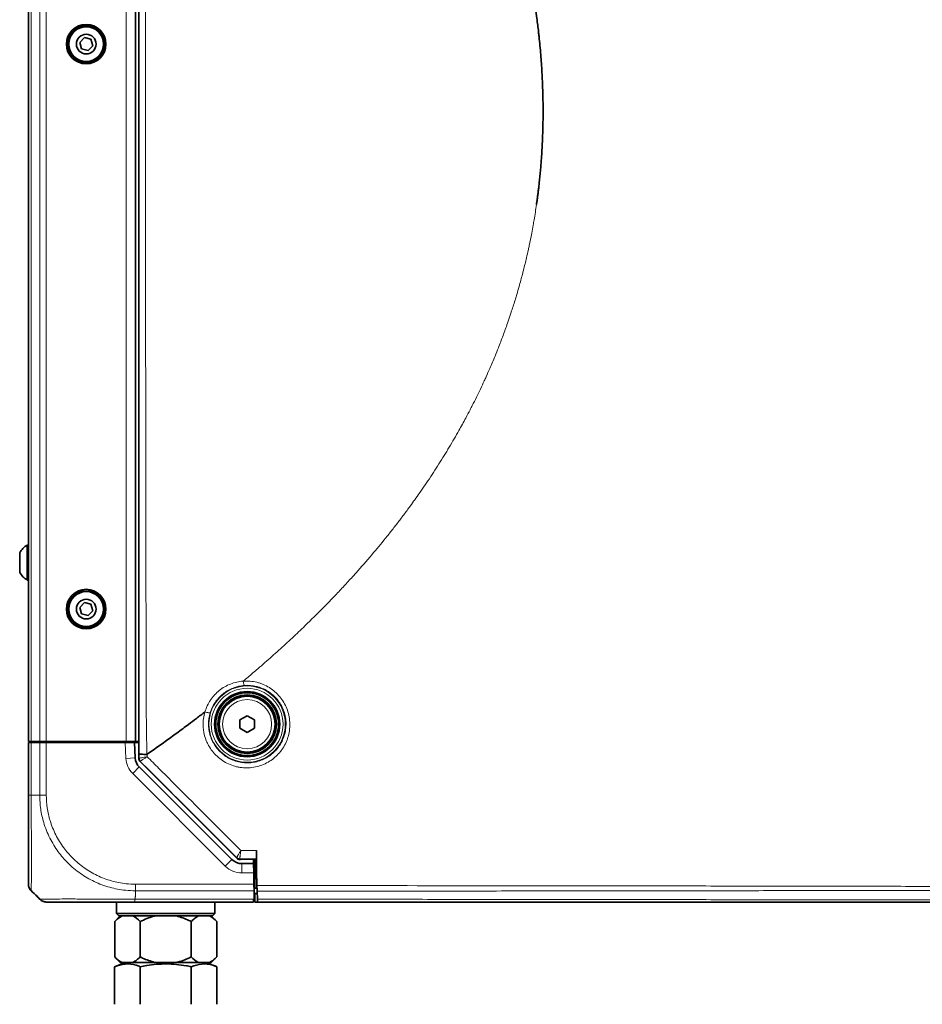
# Model space of a CAD drawing. Header units: millimetres. Extents: x 0 to 1118, y 0 to 864.
# Tile 21 of 200: x 286 to 351, y 226 to 297. Entities that reach past the tile are written whole.
import ezdxf

# ---------------------------------------------------------------- set-up
doc = ezdxf.new("R2010")
doc.units = ezdxf.units.MM

msp = doc.modelspace()

# ---------------------------------------------------------------- linework, layer by layer
at = {"color": 7, "linetype": 'Continuous', "lineweight": 35}
for p, q in [((294.733, 243.57), (294.733, 349.615)), ((286.833, 348.426), (286.833, 244.759)), ((294.499, 348.426), (294.499, 244.759)), ((290.838, 295.222), (290.503, 294.877)), ((291.304, 295.105), (290.838, 295.222)), ((291.436, 294.642), (291.304, 295.105)), ((290.503, 294.877), (290.634, 294.414)), ((290.634, 294.414), (291.101, 294.297)), ((291.101, 294.297), (291.436, 294.642)), ((286.833, 258.843), (286.746, 258.843)), ((286.746, 258.843), (286.746, 256.343)), ((286.206, 258.296), (286.206, 256.889)), ((286.746, 256.343), (286.833, 256.343)), ((290.838, 254.722), (290.503, 254.377)), ((290.503, 254.377), (290.634, 253.914)), ((291.304, 254.605), (290.838, 254.722)), ((291.101, 253.797), (291.436, 254.142)), ((291.436, 254.142), (291.304, 254.605)), ((290.634, 253.914), (291.101, 253.797)), ((301.983, 246.308), (302.499, 246.606)), ((302.499, 246.606), (303.016, 246.308)), ((301.983, 245.711), (301.983, 246.308)), ((302.499, 245.413), (301.983, 245.711)), ((303.016, 245.711), (302.499, 245.413)), ((303.016, 246.308), (303.016, 245.711)), ((287.028, 244.759), (286.833, 244.759)), ((286.833, 240.927), (286.833, 244.693)), ((286.833, 244.693), (287.028, 244.693)), ((286.999, 244.693), (286.999, 244.759)), ((287.637, 244.759), (287.028, 244.759)), ((287.028, 244.693), (287.637, 244.693)), ((287.534, 244.759), (287.533, 244.693)), ((288.109, 244.759), (287.637, 244.759)), ((287.637, 244.693), (288.109, 244.693)), ((293.833, 244.759), (288.109, 244.759)), ((288.109, 244.693), (293.754, 244.693)), ((288.165, 244.759), (288.166, 244.693)), ((288.366, 244.693), (288.366, 244.759)), ((289.167, 244.759), (289.166, 244.693)), ((292.898, 244.759), (292.899, 244.693)), ((293.116, 244.693), (293.116, 244.759)), ((293.754, 244.693), (294.422, 244.693)), ((293.783, 244.759), (293.783, 244.693)), ((294.499, 244.759), (293.833, 244.759)), ((294.422, 244.693), (294.479, 243.593)), ((294.422, 244.693), (294.733, 244.693)), ((294.528, 244.759), (294.499, 244.759)), ((294.733, 244.759), (294.528, 244.759)), ((294.771, 242.938), (301.406, 236.302)), ((301.758, 236.407), (294.83, 243.335)), ((302.062, 236.323), (301.993, 236.309)), ((302.062, 236.323), (302.651, 236.324)), ((302.113, 236.009), (302.958, 236.009)), ((302.958, 236.009), (302.952, 236.325)), ((302.958, 236.009), (302.969, 235.343)), ((303.049, 236.325), (303.049, 234.926)), ((303.159, 236.333), (303.152, 236.326)), ((302.969, 235.359), (303.049, 235.359)), ((302.969, 235.343), (302.984, 234.536)), ((303.151, 235.259), (303.168, 235.259)), ((303.168, 235.259), (303.169, 235.259)), ((303.049, 234.693), (302.981, 234.693)), ((302.983, 234.593), (302.984, 234.693)), ((302.984, 234.536), (302.992, 234.064)), ((303.049, 234.926), (303.049, 234.256)), ((287.423, 233.669), (287.028, 234.064)), ((303.002, 233.455), (302.992, 234.064)), ((302.995, 233.859), (303.217, 233.859)), ((303.204, 234.256), (303.049, 234.256)), ((303.049, 233.259), (303.049, 233.859)), ((303.232, 233.464), (303.212, 234.035)), ((293.149, 233.259), (293.149, 232.426)), ((302.959, 233.259), (294.465, 233.259)), ((300.183, 232.426), (300.183, 233.259)), ((302.963, 233.455), (302.959, 233.259)), ((302.963, 233.455), (302.983, 233.455)), ((302.983, 233.455), (303.002, 233.455)), ((303.219, 233.259), (303.049, 233.259)), ((303.278, 233.259), (303.239, 233.259)), ((293.405, 232.259), (293.009, 231.864)), ((293.149, 232.426), (293.316, 232.259)), ((293.149, 232.426), (296.666, 232.426)), ((296.666, 232.259), (293.316, 232.259)), ((296.666, 232.426), (300.183, 232.426)), ((300.016, 232.259), (296.666, 232.259)), ((300.322, 231.864), (299.927, 232.259)), ((300.016, 232.259), (300.183, 232.426)), ((293.009, 231.864), (293.009, 229.322)), ((294.838, 231.864), (294.838, 229.322)), ((298.494, 231.864), (298.494, 229.322)), ((300.322, 231.864), (300.322, 229.322)), ((293.758, 228.926), (293.008, 228.623)), ((293.009, 229.322), (293.405, 228.926)), ((293.405, 228.926), (293.535, 228.926)), ((293.535, 228.926), (294.312, 228.926)), ((294.312, 228.926), (295.888, 228.926)), ((295.888, 228.926), (297.444, 228.926)), ((297.444, 228.926), (299.02, 228.926)), ((299.02, 228.926), (299.797, 228.926)), ((300.323, 228.623), (299.573, 228.926)), ((299.797, 228.926), (299.927, 228.926)), ((299.927, 228.926), (300.322, 229.322)), ((293.008, 228.623), (293.008, 225.926)), ((294.837, 228.623), (294.837, 225.926)), ((298.495, 228.623), (298.495, 225.926)), ((300.323, 228.623), (300.323, 225.926))]:
    msp.add_line(p, q, dxfattribs=at)
at = {"color": 7, "linetype": 'Continuous', "lineweight": 18}
for p, q in [((287.028, 348.426), (287.028, 244.759)), ((287.637, 348.426), (287.637, 244.759)), ((288.109, 348.426), (288.109, 244.759)), ((293.833, 348.426), (293.833, 244.759)), ((287.028, 244.693), (287.028, 240.926)), ((287.162, 244.759), (287.162, 244.693)), ((287.637, 240.926), (287.637, 244.693)), ((288.109, 244.693), (288.109, 240.927)), ((293.813, 243.558), (293.754, 244.693)), ((294.479, 243.593), (293.813, 243.558)), ((294.733, 243.57), (294.746, 243.576)), ((294.746, 243.576), (294.747, 243.871)), ((295.336, 243.85), (295.337, 243.676)), ((294.771, 242.938), (294.299, 242.467)), ((294.844, 243.34), (294.83, 243.335)), ((300.935, 235.831), (294.299, 242.467)), ((287.028, 240.926), (287.637, 240.926)), ((301.406, 236.302), (300.935, 235.831)), ((301.758, 236.407), (301.766, 236.428)), ((302.002, 236.33), (301.993, 236.309)), ((302.113, 236.009), (302.113, 235.343)), ((302.969, 235.343), (302.113, 235.343)), ((294.5, 234.536), (302.984, 234.536)), ((302.983, 234.593), (302.983, 234.693)), ((302.983, 234.593), (303.049, 234.593)), ((303.181, 234.926), (303.049, 234.926)), ((294.499, 233.669), (294.499, 234.064)), ((302.992, 234.064), (294.499, 234.064)), ((294.462, 233.455), (302.963, 233.455))]:
    msp.add_line(p, q, dxfattribs=at)
at = {"color": 7, "linetype": 'Continuous', "lineweight": 35, "flags": 128}
msp.add_lwpolyline([(295.324, 243.842), (295.33, 243.846), (295.336, 243.85)], dxfattribs=at)
at = {"color": 7, "linetype": 'Continuous', "lineweight": 18, "flags": 128}
msp.add_lwpolyline([(303.236, 233.344), (303.241, 233.325), (303.246, 233.308), (303.251, 233.293), (303.256, 233.281), (303.262, 233.272), (303.267, 233.265), (303.272, 233.261), (303.278, 233.259)], dxfattribs=at)
at = {"color": 7, "linetype": 'Continuous', "lineweight": 35}
for centre, radius in [((290.969, 294.759), 1.417), ((290.969, 294.759), 1.312), ((290.969, 294.759), 1.25), ((290.969, 294.759), 0.704), ((290.969, 254.259), 1.417), ((290.969, 254.259), 1.312), ((290.969, 254.259), 1.25), ((290.969, 254.259), 0.704), ((302.499, 246.009), 2.333), ((302.499, 246.009), 2.25), ((302.499, 246.009), 2.1), ((302.499, 246.009), 2)]:
    msp.add_circle(centre, radius, dxfattribs=at)
at = {"color": 7, "linetype": 'Continuous', "lineweight": 18}
for radius in [2.736, 2.57, 1.757]:
    msp.add_circle((302.499, 246.009), radius, dxfattribs=at)
at = {"color": 7, "linetype": 'Continuous', "lineweight": 35}
for centre, radius, start, end in [((287.464, 257.593), 1.442, 119.88215, 150.7838), ((287.464, 257.593), 1.442, 209.2162, 240.11785), ((295.478, 243.645), 1, 183, 225), ((295.08, 243.576), 0.333, 180.02102, 224.98166), ((302.113, 237.009), 1, 225, 270), ((301.999, 236.663), 0.331, 225.15177, 269.82961), ((288.109, 233.926), 0.667, 248.38514, 270)]:
    msp.add_arc(centre, radius, start, end, dxfattribs=at)
at = {"color": 7, "linetype": 'Continuous', "lineweight": 18}
for centre, radius, start, end in [((295.478, 243.645), 1.667, 183, 225), ((295.08, 243.576), 0.333, 180.00748, 224.99252), ((302.113, 237.009), 1.667, 225, 270), ((302.002, 236.663), 0.333, 225.00748, 269.99252)]:
    msp.add_arc(centre, radius, start, end, dxfattribs=at)
at = {"color": 7, "linetype": 'Continuous', "lineweight": 35}
for centre, major_axis, start_param, end_param in [((295.066, 243.57), (0.308, 0.128), 2.748957, 3.534229), ((301.994, 236.643), (-0.128, -0.308), 5.890549, 6.675821)]:
    msp.add_ellipse(centre, major_axis=major_axis, ratio=0.999822, start_param=start_param, end_param=end_param, dxfattribs=at)
at = {"color": 7, "linetype": 'Continuous', "lineweight": 18}
for points, knots in [([(294.747, 243.871), (294.747, 244.418), (294.747, 244.966), (294.747, 246.061), (294.747, 246.609), (294.747, 247.704), (294.748, 248.252), (294.748, 249.347), (294.748, 249.895), (294.748, 252.633), (294.748, 254.824), (294.748, 259.205), (294.748, 261.395), (294.748, 265.776), (294.748, 267.967), (294.749, 272.348), (294.749, 274.539), (294.749, 278.92), (294.749, 281.11), (294.749, 285.492), (294.749, 287.682), (294.749, 292.063), (294.749, 294.254), (294.75, 300.826), (294.75, 305.207), (294.75, 311.778), (294.75, 313.969), (294.75, 318.35), (294.75, 320.541), (294.75, 323.827), (294.75, 324.922), (294.75, 327.113), (294.75, 328.208), (294.75, 330.398), (294.75, 331.494), (294.75, 333.684), (294.75, 334.78), (294.75, 336.97), (294.75, 338.065), (294.75, 340.256), (294.75, 341.351), (294.75, 343.542), (294.75, 344.637), (294.75, 346.28), (294.75, 346.828), (294.75, 347.923), (294.749, 348.471), (294.749, 349.018)], [0, 0, 0, 0, 0.015625, 0.015625, 0.03125, 0.03125, 0.046875, 0.046875, 0.0625, 0.0625, 0.125, 0.125, 0.1875, 0.1875, 0.25, 0.25, 0.3125, 0.3125, 0.375, 0.375, 0.4375, 0.4375, 0.5, 0.5, 0.625, 0.625, 0.6875, 0.6875, 0.75, 0.75, 0.78125, 0.78125, 0.8125, 0.8125, 0.84375, 0.84375, 0.875, 0.875, 0.90625, 0.90625, 0.9375, 0.9375, 0.96875, 0.96875, 0.984375, 0.984375, 1, 1, 1, 1]), ([(295.343, 349.042), (295.325, 348.495), (295.311, 347.947), (295.295, 346.851), (295.292, 346.303), (295.284, 344.659), (295.285, 343.564), (295.284, 341.372), (295.283, 340.276), (295.275, 338.084), (295.27, 336.988), (295.257, 334.797), (295.251, 333.701), (295.242, 331.509), (295.24, 330.413), (295.24, 328.222), (295.242, 327.126), (295.244, 324.934), (295.244, 323.838), (295.241, 320.551), (295.237, 318.359), (295.229, 313.976), (295.226, 311.784), (295.22, 305.209), (295.221, 300.826), (295.222, 294.25), (295.222, 292.059), (295.221, 287.675), (295.22, 285.484), (295.221, 281.1), (295.224, 278.909), (295.228, 274.525), (295.229, 272.334), (295.233, 267.95), (295.236, 265.758), (295.242, 261.375), (295.245, 259.183), (295.253, 254.8), (295.258, 252.608), (295.266, 249.869), (295.268, 249.321), (295.27, 248.225), (295.271, 247.677), (295.275, 246.581), (295.279, 246.033), (295.295, 244.938), (295.307, 244.39), (295.324, 243.842)], [0, 0, 0, 0, 0.015625, 0.015625, 0.03125, 0.03125, 0.0625, 0.0625, 0.09375, 0.09375, 0.125, 0.125, 0.15625, 0.15625, 0.1875, 0.1875, 0.21875, 0.21875, 0.25, 0.25, 0.3125, 0.3125, 0.375, 0.375, 0.5, 0.5, 0.5625, 0.5625, 0.625, 0.625, 0.6875, 0.6875, 0.75, 0.75, 0.8125, 0.8125, 0.875, 0.875, 0.9375, 0.9375, 0.953125, 0.953125, 0.96875, 0.96875, 0.984375, 0.984375, 1, 1, 1, 1]), ([(302.219, 249.092), (302.335, 249.189), (302.569, 249.384), (302.917, 249.68), (303.318, 250.024), (303.771, 250.418), (304.27, 250.859), (304.763, 251.302), (305.404, 251.886), (306.031, 252.472), (306.943, 253.345), (307.68, 254.075), (308.401, 254.812), (308.892, 255.324), (309.44, 255.907), (309.975, 256.491), (310.686, 257.285), (311.525, 258.253), (312.295, 259.19), (312.853, 259.892), (313.252, 260.401), (313.721, 261.019), (314.25, 261.734), (314.76, 262.447), (315.179, 263.054), (315.653, 263.754), (316.11, 264.456), (316.552, 265.163), (316.797, 265.564), (317.037, 265.963), (317.33, 266.461), (317.726, 267.156), (318.107, 267.85), (318.422, 268.449), (318.777, 269.139), (319.117, 269.83), (319.442, 270.524), (319.666, 271.016), (319.927, 271.605), (320.219, 272.294), (320.535, 273.079), (320.836, 273.862), (321.084, 274.55), (321.287, 275.138), (321.482, 275.722), (321.668, 276.31), (321.844, 276.897), (322.014, 277.482), (322.173, 278.069), (322.349, 278.753), (322.491, 279.338), (322.624, 279.926), (322.749, 280.511), (322.868, 281.098), (322.98, 281.711), (323.067, 282.214), (323.147, 282.705), (323.202, 283.075), (323.229, 283.259)], [0, 0, 0, 0, 0.010996, 0.022097, 0.033206, 0.049388, 0.06571, 0.081677, 0.097643, 0.128937, 0.144268, 0.189869, 0.204811, 0.219754, 0.241895, 0.263486, 0.277883, 0.320201, 0.357658, 0.367187, 0.386248, 0.405314, 0.424386, 0.451823, 0.469891, 0.478812, 0.514159, 0.531667, 0.540241, 0.548817, 0.56597, 0.582743, 0.607751, 0.624219, 0.632454, 0.664802, 0.680701, 0.688651, 0.704421, 0.727879, 0.743275, 0.766256, 0.789014, 0.796505, 0.811486, 0.833779, 0.841179, 0.855902, 0.877868, 0.885125, 0.906892, 0.921297, 0.928499, 0.950017, 0.964332, 0.973251, 0.986627, 1, 1, 1, 1]), ([(302.219, 249.092), (302.547, 249.116), (302.871, 249.088), (303.271, 248.99), (303.351, 248.967), (303.506, 248.915), (303.583, 248.886), (303.809, 248.79), (303.954, 248.714), (304.164, 248.583), (304.233, 248.536), (304.366, 248.437), (304.43, 248.385), (304.616, 248.223), (304.731, 248.105), (304.942, 247.85), (305.039, 247.713), (305.208, 247.428), (305.28, 247.28), (305.402, 246.971), (305.451, 246.81), (305.521, 246.486), (305.544, 246.323), (305.563, 245.994), (305.559, 245.826), (305.525, 245.498), (305.495, 245.337), (305.432, 245.099), (305.408, 245.021), (305.353, 244.865), (305.322, 244.788), (305.222, 244.563), (305.144, 244.42), (305.01, 244.215), (304.963, 244.149), (304.864, 244.019), (304.811, 243.956), (304.646, 243.774), (304.528, 243.662), (304.275, 243.459), (304.14, 243.366), (303.856, 243.203), (303.709, 243.134), (303.405, 243.019), (303.249, 242.973), (302.927, 242.906), (302.764, 242.886), (302.439, 242.871), (302.276, 242.876), (302.031, 242.904), (301.948, 242.916), (301.787, 242.948), (301.707, 242.967), (301.47, 243.033), (301.316, 243.089), (301.016, 243.226), (300.869, 243.308), (300.595, 243.491), (300.466, 243.593), (300.224, 243.818), (300.11, 243.942), (299.906, 244.204), (299.815, 244.341), (299.695, 244.559), (299.658, 244.633), (299.589, 244.785), (299.558, 244.862), (299.474, 245.097), (299.431, 245.256), (299.385, 245.5), (299.373, 245.582), (299.355, 245.747), (299.35, 245.831), (299.339, 246.246), (299.383, 246.571), (299.478, 246.89)], [0, 0, 0, 0, 0.0625, 0.0625, 0.078125, 0.078125, 0.09375, 0.09375, 0.125, 0.125, 0.140625, 0.140625, 0.15625, 0.15625, 0.1875, 0.1875, 0.21875, 0.21875, 0.25, 0.25, 0.28125, 0.28125, 0.3125, 0.3125, 0.34375, 0.34375, 0.375, 0.375, 0.390625, 0.390625, 0.40625, 0.40625, 0.4375, 0.4375, 0.453125, 0.453125, 0.46875, 0.46875, 0.5, 0.5, 0.53125, 0.53125, 0.5625, 0.5625, 0.59375, 0.59375, 0.625, 0.625, 0.65625, 0.65625, 0.671875, 0.671875, 0.6875, 0.6875, 0.71875, 0.71875, 0.75, 0.75, 0.78125, 0.78125, 0.8125, 0.8125, 0.84375, 0.84375, 0.859375, 0.859375, 0.875, 0.875, 0.90625, 0.90625, 0.921875, 0.921875, 0.9375, 0.9375, 1, 1, 1, 1]), ([(299.478, 246.889), (299.568, 247.193), (299.701, 247.475), (299.919, 247.801), (299.966, 247.865), (300.063, 247.988), (300.114, 248.047), (300.272, 248.219), (300.385, 248.324), (300.628, 248.519), (300.758, 248.608), (301.027, 248.763), (301.166, 248.83), (301.454, 248.943), (301.604, 248.989), (301.908, 249.058), (302.063, 249.08), (302.219, 249.092)], [0, 0, 0, 0, 0.25, 0.25, 0.3125, 0.3125, 0.375, 0.375, 0.5, 0.5, 0.625, 0.625, 0.75, 0.75, 0.875, 0.875, 1, 1, 1, 1]), ([(299.847, 246.815), (299.762, 246.53), (299.723, 246.239), (299.732, 245.868), (299.737, 245.793), (299.753, 245.645), (299.764, 245.572), (299.805, 245.354), (299.843, 245.211), (299.919, 245.001), (299.947, 244.931), (300.009, 244.796), (300.043, 244.729), (300.15, 244.535), (300.232, 244.412), (300.416, 244.179), (300.518, 244.068), (300.736, 243.868), (300.852, 243.777), (301.098, 243.615), (301.23, 243.542), (301.498, 243.421), (301.636, 243.371), (301.848, 243.314), (301.92, 243.297), (302.064, 243.27), (302.138, 243.259), (302.357, 243.235), (302.502, 243.231), (302.793, 243.246), (302.938, 243.265), (303.225, 243.325), (303.364, 243.366), (303.634, 243.469), (303.765, 243.531), (304.019, 243.677), (304.139, 243.759), (304.364, 243.94), (304.47, 244.04), (304.617, 244.202), (304.664, 244.258), (304.753, 244.374), (304.795, 244.433), (304.914, 244.615), (304.984, 244.743), (305.104, 245.01), (305.154, 245.15), (305.23, 245.433), (305.257, 245.577), (305.288, 245.87), (305.292, 246.02), (305.275, 246.315), (305.256, 246.461), (305.193, 246.751), (305.149, 246.895), (305.04, 247.171), (304.975, 247.304), (304.824, 247.559), (304.737, 247.682), (304.547, 247.909), (304.444, 248.014), (304.277, 248.159), (304.219, 248.205), (304.1, 248.293), (304.038, 248.335), (303.85, 248.452), (303.72, 248.519), (303.518, 248.604), (303.45, 248.629), (303.311, 248.675), (303.24, 248.696), (302.883, 248.783), (302.594, 248.807), (302.301, 248.785)], [0, 0, 0, 0, 0.0625, 0.0625, 0.078125, 0.078125, 0.09375, 0.09375, 0.125, 0.125, 0.140625, 0.140625, 0.15625, 0.15625, 0.1875, 0.1875, 0.21875, 0.21875, 0.25, 0.25, 0.28125, 0.28125, 0.3125, 0.3125, 0.328125, 0.328125, 0.34375, 0.34375, 0.375, 0.375, 0.40625, 0.40625, 0.4375, 0.4375, 0.46875, 0.46875, 0.5, 0.5, 0.53125, 0.53125, 0.546875, 0.546875, 0.5625, 0.5625, 0.59375, 0.59375, 0.625, 0.625, 0.65625, 0.65625, 0.6875, 0.6875, 0.71875, 0.71875, 0.75, 0.75, 0.78125, 0.78125, 0.8125, 0.8125, 0.84375, 0.84375, 0.859375, 0.859375, 0.875, 0.875, 0.90625, 0.90625, 0.921875, 0.921875, 0.9375, 0.9375, 1, 1, 1, 1]), ([(302.301, 248.785), (302.162, 248.774), (302.024, 248.753), (301.752, 248.691), (301.619, 248.65), (301.362, 248.548), (301.237, 248.488), (300.997, 248.349), (300.881, 248.27), (300.664, 248.096), (300.562, 248.002), (300.421, 247.849), (300.375, 247.796), (300.288, 247.686), (300.246, 247.629), (300.05, 247.339), (299.929, 247.087), (299.847, 246.815)], [0, 0, 0, 0, 0.125, 0.125, 0.25, 0.25, 0.375, 0.375, 0.5, 0.5, 0.625, 0.625, 0.6875, 0.6875, 0.75, 0.75, 1, 1, 1, 1]), ([(302.301, 248.785), (302.286, 248.785), (302.269, 248.817), (302.239, 248.93), (302.226, 249.009), (302.219, 249.092)], [0, 0, 0, 0, 0.5, 0.5, 1, 1, 1, 1]), ([(299.478, 246.889), (299.522, 246.875), (299.568, 246.862), (299.654, 246.839), (299.695, 246.829), (299.764, 246.815), (299.793, 246.811), (299.833, 246.808), (299.845, 246.81), (299.847, 246.815)], [0, 0, 0, 0, 0.25, 0.25, 0.5, 0.5, 0.75, 0.75, 1, 1, 1, 1]), ([(294.746, 243.576), (294.748, 243.574), (294.765, 243.574), (294.826, 243.582), (294.869, 243.589), (294.977, 243.607), (295.04, 243.619), (295.147, 243.639), (295.183, 243.646), (295.259, 243.661), (295.298, 243.668), (295.337, 243.676)], [0, 0, 0, 0, 0.25, 0.25, 0.5, 0.5, 0.75, 0.75, 0.875, 0.875, 1, 1, 1, 1]), ([(294.844, 243.34), (294.844, 243.342), (294.857, 243.352), (294.906, 243.387), (294.942, 243.412), (295.033, 243.474), (295.086, 243.509), (295.176, 243.57), (295.207, 243.59), (295.27, 243.632), (295.303, 243.654), (295.337, 243.676)], [0, 0, 0, 0, 0.25, 0.25, 0.5, 0.5, 0.75, 0.75, 0.875, 0.875, 1, 1, 1, 1]), ([(295.337, 243.676), (295.616, 243.396), (295.896, 243.116), (296.175, 242.836), (297.429, 241.578), (298.684, 240.321), (299.938, 239.063), (300.642, 238.357), (301.347, 237.651), (302.051, 236.945)], [0.00043565, 0.00043565, 0.00043565, 0.00043565, 0.004, 0.004, 0.004, 0.02, 0.02, 0.02, 0.02898187, 0.02898187, 0.02898187, 0.02898187]), ([(301.766, 236.429), (300.618, 237.575), (299.47, 238.722), (298.322, 239.868), (297.162, 241.025), (296.003, 242.183), (294.844, 243.34)], [0.00000372, 0.00000372, 0.00000372, 0.00000372, 0.01461752, 0.01461752, 0.01461752, 0.02937352, 0.02937352, 0.02937352, 0.02937352]), ([(287.028, 240.926), (287.028, 240.697), (287.028, 240.081), (287.033, 239.079), (287.043, 237.975), (287.051, 236.949), (287.053, 236.028), (287.048, 235.249), (287.04, 234.648), (287.03, 234.173), (287.029, 234.104), (287.028, 234.064)], [0, 0, 0, 0, 0.063881, 0.171582, 0.282525, 0.390047, 0.500815, 0.616212, 0.727169, 0.841682, 1, 1, 1, 1]), ([(294.499, 234.064), (294.263, 234.072), (293.643, 234.091), (292.639, 234.286), (291.544, 234.692), (290.524, 235.286), (289.656, 236.014), (288.919, 236.874), (288.327, 237.842), (287.919, 238.88), (287.68, 239.921), (287.652, 240.589), (287.638, 240.926)], [0, 0, 0, 0, 0.065796, 0.172761, 0.282893, 0.389757, 0.499797, 0.596871, 0.703946, 0.814211, 0.906126, 1, 1, 1, 1]), ([(288.109, 240.927), (288.123, 240.616), (288.15, 239.996), (288.374, 239.033), (288.763, 238.068), (289.316, 237.17), (290.002, 236.372), (290.806, 235.693), (291.745, 235.135), (292.765, 234.75), (293.697, 234.561), (294.28, 234.543), (294.5, 234.536)], [0, 0, 0, 0, 0.0929147, 0.1858152, 0.2944776, 0.4031621, 0.5002013, 0.6086254, 0.7170441, 0.8255688, 0.9340808, 1, 1, 1, 1]), ([(301.766, 236.429), (301.762, 236.434), (301.767, 236.451), (301.786, 236.493), (301.794, 236.51), (301.813, 236.548), (301.825, 236.569), (301.85, 236.616), (301.865, 236.642), (301.896, 236.696), (301.914, 236.725), (301.95, 236.785), (301.969, 236.816), (302.009, 236.879), (302.03, 236.913), (302.051, 236.945)], [0, 0, 0, 0, 0.25, 0.25, 0.375, 0.375, 0.5, 0.5, 0.625, 0.625, 0.75, 0.75, 0.875, 0.875, 1, 1, 1, 1]), ([(301.998, 236.332), (301.99, 236.34), (301.985, 236.361), (301.983, 236.411), (301.983, 236.431), (301.985, 236.477), (301.987, 236.502), (301.991, 236.558), (301.995, 236.588), (302.002, 236.652), (302.007, 236.686), (302.018, 236.757), (302.023, 236.793), (302.036, 236.868), (302.043, 236.907), (302.051, 236.945)], [0, 0, 0, 0, 0.25, 0.25, 0.375, 0.375, 0.5, 0.5, 0.625, 0.625, 0.75, 0.75, 0.875, 0.875, 1, 1, 1, 1]), ([(302.051, 236.945), (302.227, 236.945), (302.403, 236.945), (302.579, 236.945), (302.776, 236.945), (302.974, 236.945), (303.171, 236.945)], [0, 0, 0, 0, 0.001599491, 0.001599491, 0.001599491, 0.003392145, 0.003392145, 0.003392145, 0.003392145]), ([(303.198, 234.443), (307.052, 234.44), (310.878, 234.435), (316.575, 234.429), (318.467, 234.427), (322.236, 234.424), (324.115, 234.423), (327.853, 234.418), (329.713, 234.415), (333.414, 234.41), (335.253, 234.408), (338.914, 234.402), (340.736, 234.398), (344.365, 234.392), (346.172, 234.39), (349.78, 234.383), (351.58, 234.378), (355.181, 234.371), (356.982, 234.368), (360.599, 234.362), (362.414, 234.358), (366.069, 234.351), (367.908, 234.348), (370.691, 234.344), (371.622, 234.343), (373.494, 234.341), (374.436, 234.34), (377.267, 234.337), (379.168, 234.334), (382.039, 234.332), (383, 234.332), (384.928, 234.331), (385.896, 234.33), (387.834, 234.329), (388.806, 234.329), (390.746, 234.329), (391.716, 234.329), (394.621, 234.329), (396.555, 234.329), (399.451, 234.33), (400.416, 234.331), (402.343, 234.332), (403.306, 234.332), (405.223, 234.333), (406.179, 234.334), (408.082, 234.336), (409.031, 234.337), (411.865, 234.34), (413.734, 234.343), (417.44, 234.348), (419.277, 234.351), (422.93, 234.358), (424.745, 234.362), (428.36, 234.368), (430.161, 234.371), (433.76, 234.378), (435.559, 234.383), (439.165, 234.39), (440.971, 234.392), (444.599, 234.398), (446.42, 234.402), (450.079, 234.408), (451.917, 234.41), (455.615, 234.415), (457.474, 234.418), (461.208, 234.423), (463.084, 234.424), (466.854, 234.427), (468.75, 234.429), (474.454, 234.435), (478.282, 234.44), (482.134, 234.443)], [0, 0, 0, 0, 0.0625, 0.0625, 0.09375, 0.09375, 0.125, 0.125, 0.15625, 0.15625, 0.1875, 0.1875, 0.21875, 0.21875, 0.25, 0.25, 0.28125, 0.28125, 0.3125, 0.3125, 0.34375, 0.34375, 0.375, 0.375, 0.390625, 0.390625, 0.40625, 0.40625, 0.4375, 0.4375, 0.453125, 0.453125, 0.46875, 0.46875, 0.484375, 0.484375, 0.5, 0.5, 0.53125, 0.53125, 0.546875, 0.546875, 0.5625, 0.5625, 0.578125, 0.578125, 0.59375, 0.59375, 0.625, 0.625, 0.65625, 0.65625, 0.6875, 0.6875, 0.71875, 0.71875, 0.75, 0.75, 0.78125, 0.78125, 0.8125, 0.8125, 0.84375, 0.84375, 0.875, 0.875, 0.90625, 0.90625, 0.9375, 0.9375, 1, 1, 1, 1]), ([(294.499, 233.669), (294.497, 233.666), (294.486, 233.645), (294.472, 233.573), (294.466, 233.505), (294.462, 233.455)], [0, 0, 0, 0, 0.0512389, 0.3045526, 1, 1, 1, 1]), ([(482.12, 234.035), (478.268, 234.038), (474.44, 234.039), (468.736, 234.044), (466.84, 234.046), (463.07, 234.051), (461.194, 234.054), (457.46, 234.059), (455.601, 234.061), (451.903, 234.065), (450.064, 234.068), (446.405, 234.072), (444.584, 234.074), (440.956, 234.079), (439.15, 234.083), (435.545, 234.088), (433.746, 234.09), (430.147, 234.095), (428.347, 234.098), (424.734, 234.104), (422.919, 234.106), (419.268, 234.111), (417.432, 234.113), (413.728, 234.117), (411.86, 234.118), (409.027, 234.12), (408.078, 234.121), (406.175, 234.122), (405.22, 234.123), (403.304, 234.124), (402.341, 234.124), (400.414, 234.125), (399.45, 234.125), (396.554, 234.126), (394.621, 234.126), (391.716, 234.126), (390.747, 234.126), (388.807, 234.126), (387.835, 234.126), (385.898, 234.125), (384.93, 234.125), (383.002, 234.124), (382.041, 234.124), (379.171, 234.123), (377.271, 234.122), (374.441, 234.12), (373.5, 234.119), (371.628, 234.117), (370.697, 234.116), (367.916, 234.113), (366.078, 234.111), (362.425, 234.106), (360.61, 234.104), (356.995, 234.098), (355.194, 234.095), (351.594, 234.09), (349.794, 234.088), (346.187, 234.083), (344.38, 234.079), (340.75, 234.074), (338.929, 234.072), (335.267, 234.068), (333.428, 234.065), (329.727, 234.061), (327.867, 234.059), (324.129, 234.054), (322.25, 234.051), (318.481, 234.046), (316.589, 234.044), (310.892, 234.039), (307.066, 234.038), (303.212, 234.035)], [0, 0, 0, 0, 0.0625, 0.0625, 0.09375, 0.09375, 0.125, 0.125, 0.15625, 0.15625, 0.1875, 0.1875, 0.21875, 0.21875, 0.25, 0.25, 0.28125, 0.28125, 0.3125, 0.3125, 0.34375, 0.34375, 0.375, 0.375, 0.40625, 0.40625, 0.421875, 0.421875, 0.4375, 0.4375, 0.453125, 0.453125, 0.46875, 0.46875, 0.5, 0.5, 0.515625, 0.515625, 0.53125, 0.53125, 0.546875, 0.546875, 0.5625, 0.5625, 0.59375, 0.59375, 0.609375, 0.609375, 0.625, 0.625, 0.65625, 0.65625, 0.6875, 0.6875, 0.71875, 0.71875, 0.75, 0.75, 0.78125, 0.78125, 0.8125, 0.8125, 0.84375, 0.84375, 0.875, 0.875, 0.90625, 0.90625, 0.9375, 0.9375, 1, 1, 1, 1]), ([(287.637, 233.455), (287.645, 233.455), (287.666, 233.455), (287.859, 233.46), (288.266, 233.467), (288.861, 233.474), (289.676, 233.477), (290.662, 233.474), (291.775, 233.466), (293.014, 233.457), (293.935, 233.456), (294.462, 233.455)], [0, 0, 0, 0, 0.062705, 0.17058, 0.281665, 0.389428, 0.500417, 0.63527, 0.742284, 0.852424, 1, 1, 1, 1]), ([(303.232, 233.464), (305.155, 233.462), (307.074, 233.46), (310.898, 233.456), (312.804, 233.454), (316.601, 233.45), (318.493, 233.448), (322.264, 233.444), (324.14, 233.442), (327.873, 233.437), (329.731, 233.435), (333.429, 233.43), (335.271, 233.428), (340.764, 233.421), (344.391, 233.415), (351.611, 233.405), (355.205, 233.4), (360.631, 233.393), (362.446, 233.39), (366.1, 233.386), (367.939, 233.384), (371.642, 233.38), (373.507, 233.379), (376.331, 233.377), (377.276, 233.376), (379.176, 233.375), (380.13, 233.374), (382.044, 233.373), (383.004, 233.373), (384.928, 233.372), (385.893, 233.372), (388.793, 233.372), (390.727, 233.371), (393.628, 233.371), (394.596, 233.371), (396.53, 233.372), (397.499, 233.372), (400.399, 233.372), (402.32, 233.373), (405.184, 233.374), (406.136, 233.375), (408.034, 233.376), (408.981, 233.377), (411.81, 233.379), (413.678, 233.38), (417.383, 233.384), (419.221, 233.386), (422.877, 233.39), (424.692, 233.393), (430.12, 233.4), (433.715, 233.405), (440.938, 233.415), (444.566, 233.421), (451.894, 233.43), (455.594, 233.435), (461.197, 233.442), (463.075, 233.444), (466.845, 233.448), (468.737, 233.45), (472.533, 233.454), (474.438, 233.456), (478.259, 233.46), (480.176, 233.462), (482.1, 233.464)], [0, 0, 0, 0, 0.03125, 0.03125, 0.0625, 0.0625, 0.09375, 0.09375, 0.125, 0.125, 0.15625, 0.15625, 0.1875, 0.1875, 0.25, 0.25, 0.3125, 0.3125, 0.34375, 0.34375, 0.375, 0.375, 0.40625, 0.40625, 0.421875, 0.421875, 0.4375, 0.4375, 0.453125, 0.453125, 0.46875, 0.46875, 0.5, 0.5, 0.515625, 0.515625, 0.53125, 0.53125, 0.5625, 0.5625, 0.578125, 0.578125, 0.59375, 0.59375, 0.625, 0.625, 0.65625, 0.65625, 0.6875, 0.6875, 0.75, 0.75, 0.8125, 0.8125, 0.875, 0.875, 0.90625, 0.90625, 0.9375, 0.9375, 0.96875, 0.96875, 1, 1, 1, 1])]:
    msp.add_open_spline(points, degree=3, knots=knots, dxfattribs=at)
at = {"color": 7, "linetype": 'Continuous', "lineweight": 35}
for points, knots in [([(323.229, 283.259), (323.243, 283.359), (323.271, 283.559), (323.311, 283.859), (323.349, 284.159), (323.385, 284.46), (323.425, 284.809), (323.467, 285.208), (323.504, 285.606), (323.561, 286.257), (323.611, 286.96), (323.647, 287.666), (323.668, 288.173), (323.688, 288.785), (323.698, 289.399), (323.7, 290.016), (323.696, 290.638), (323.68, 291.367), (323.653, 292.099), (323.621, 292.732), (323.581, 293.367), (323.533, 294.009), (323.477, 294.653), (323.422, 295.194), (323.351, 295.847), (323.271, 296.507), (323.18, 297.168), (323.082, 297.838), (322.975, 298.511), (322.858, 299.186), (322.753, 299.755), (322.642, 300.331), (322.524, 300.907), (322.4, 301.487), (322.296, 301.954), (322.187, 302.424), (322.044, 303.02), (321.864, 303.738), (321.673, 304.456), (321.471, 305.188), (321.259, 305.926), (321.034, 306.668), (320.799, 307.421), (320.593, 308.053), (320.402, 308.622), (320.271, 309.006), (320.045, 309.654), (319.788, 310.366), (319.493, 311.154), (319.133, 312.093), (318.7, 313.171), (318.273, 314.187), (317.976, 314.875), (317.731, 315.431), (317.448, 316.064), (316.991, 317.062), (316.515, 318.06), (316.044, 319.019), (315.688, 319.73), (315.29, 320.507), (314.79, 321.462), (314.335, 322.311), (313.926, 323.054), (313.63, 323.587), (313.265, 324.235), (312.829, 324.997), (312.315, 325.876), (311.853, 326.651), (311.448, 327.319), (311.1, 327.886), (310.605, 328.685), (310.023, 329.606), (309.462, 330.474), (309.074, 331.066), (308.762, 331.539), (308.408, 332.07), (307.839, 332.917), (307.257, 333.764), (306.661, 334.619), (306.228, 335.235), (305.786, 335.854), (305.15, 336.739), (304.501, 337.626), (303.839, 338.515), (303.352, 339.164), (302.752, 339.957), (302.044, 340.877), (301.317, 341.808), (300.676, 342.62), (300.019, 343.444), (299.239, 344.408), (298.44, 345.383), (297.741, 346.226), (297.264, 346.795), (296.904, 347.222), (296.467, 347.738), (295.951, 348.344), (295.553, 348.805), (295.355, 349.036)], [0, 0, 0, 0, 0.004076, 0.008152, 0.012228, 0.016303, 0.020378, 0.02643, 0.032481, 0.036524, 0.052753, 0.060897, 0.064996, 0.073194, 0.085572, 0.089711, 0.098038, 0.1106, 0.119072, 0.127544, 0.136143, 0.144743, 0.153485, 0.162229, 0.166678, 0.180027, 0.189097, 0.193632, 0.207424, 0.216682, 0.221418, 0.23089, 0.240465, 0.245305, 0.254984, 0.259947, 0.26491, 0.27993, 0.290115, 0.295208, 0.310898, 0.321504, 0.32688, 0.34317, 0.348708, 0.351477, 0.359785, 0.376851, 0.38254, 0.394284, 0.418142, 0.430254, 0.439612, 0.448969, 0.455206, 0.468142, 0.494156, 0.500695, 0.512136, 0.526845, 0.53665, 0.556482, 0.566511, 0.571525, 0.581551, 0.597092, 0.607619, 0.623407, 0.634182, 0.639694, 0.650719, 0.672764, 0.684374, 0.693081, 0.701788, 0.707592, 0.7192, 0.74355, 0.749638, 0.761814, 0.774304, 0.780706, 0.806317, 0.819125, 0.825873, 0.83937, 0.859621, 0.873126, 0.887384, 0.901648, 0.915916, 0.937713, 0.952762, 0.960289, 0.96781, 0.975351, 0.987672, 1, 1, 1, 1]), ([(295.336, 243.85), (295.479, 243.95), (295.765, 244.15), (296.191, 244.452), (296.615, 244.755), (297.038, 245.061), (297.461, 245.369), (297.881, 245.679), (298.352, 246.03), (298.883, 246.432), (299.274, 246.732), (299.477, 246.888), (299.478, 246.889)], [0, 0, 0, 0, 0.1014993, 0.2029036, 0.304319, 0.405796, 0.507442, 0.6095493, 0.7112028, 0.8503361, 0.9988907, 1, 1, 1, 1]), ([(295.324, 243.842), (295.245, 243.843), (295.17, 243.844), (295.03, 243.847), (294.968, 243.849), (294.889, 243.853), (294.865, 243.855), (294.824, 243.858), (294.807, 243.859), (294.778, 243.862), (294.767, 243.864), (294.752, 243.867), (294.747, 243.869), (294.747, 243.871)], [0, 0, 0, 0, 0.25, 0.25, 0.5, 0.5, 0.625, 0.625, 0.75, 0.75, 0.875, 0.875, 1, 1, 1, 1]), ([(286.833, 234.536), (286.833, 234.573), (286.833, 234.638), (286.833, 235.088), (286.833, 235.65), (286.833, 236.377), (286.833, 237.232), (286.833, 238.177), (286.833, 239.204), (286.833, 240.135), (286.833, 240.713), (286.833, 240.927)], [0, 0, 0, 0, 0.158413, 0.271114, 0.383835, 0.49919, 0.608333, 0.717478, 0.826751, 0.936004, 1, 1, 1, 1]), ([(303.171, 236.945), (303.171, 236.904), (303.171, 236.863), (303.17, 236.784), (303.17, 236.746), (303.169, 236.671), (303.169, 236.637), (303.168, 236.571), (303.168, 236.54), (303.167, 236.484), (303.166, 236.459), (303.165, 236.415), (303.164, 236.396), (303.162, 236.351), (303.161, 236.334), (303.159, 236.333)], [0, 0, 0, 0, 0.125, 0.125, 0.25, 0.25, 0.375, 0.375, 0.5, 0.5, 0.625, 0.625, 0.75, 0.75, 1, 1, 1, 1]), ([(303.159, 236.333), (302.996, 236.332), (302.833, 236.332), (302.671, 236.331), (302.448, 236.331), (302.225, 236.33), (302.002, 236.33)], [0, 0, 0, 0, 0.001480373, 0.001480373, 0.001480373, 0.003504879, 0.003504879, 0.003504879, 0.003504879]), ([(303.198, 234.443), (303.2, 234.366), (303.203, 234.293), (303.208, 234.153), (303.21, 234.09), (303.212, 234.035)], [0, 0, 0, 0, 0.5, 0.5, 1, 1, 1, 1]), ([(287.02, 234.077), (287.168, 233.932), (287.381, 233.722), (287.608, 233.52), (287.678, 233.457)], [0, 0, 0, 0, 0.691384, 1, 1, 1, 1]), ([(287.637, 233.455), (287.62, 233.472), (287.561, 233.531), (287.491, 233.601), (287.438, 233.654), (287.426, 233.666), (287.423, 233.669), (287.423, 233.669)], [0, 0, 0, 0, 0.245202, 0.817535, 0.960682, 0.992151, 1, 1, 1, 1]), ([(294.465, 233.259), (293.975, 233.259), (293.123, 233.259), (291.973, 233.259), (290.941, 233.259), (290.025, 233.259), (289.267, 233.259), (288.708, 233.259), (288.323, 233.259), (288.136, 233.259), (288.116, 233.259), (288.109, 233.259)], [0, 0, 0, 0, 0.147652, 0.256205, 0.364776, 0.499589, 0.608942, 0.718292, 0.827742, 0.937176, 1, 1, 1, 1]), ([(303.236, 233.344), (303.237, 233.316), (303.238, 233.295), (303.239, 233.267), (303.239, 233.259), (303.239, 233.259)], [0, 0, 0, 0, 0.5, 0.5, 1, 1, 1, 1]), ([(482.054, 233.259), (478.208, 233.259), (474.387, 233.259), (468.695, 233.259), (466.804, 233.259), (463.034, 233.259), (461.157, 233.259), (455.556, 233.259), (451.857, 233.259), (444.533, 233.259), (440.906, 233.259), (433.688, 233.259), (430.097, 233.259), (424.674, 233.259), (422.86, 233.259), (419.208, 233.259), (417.372, 233.259), (413.669, 233.259), (411.803, 233.259), (408.976, 233.259), (408.029, 233.259), (406.132, 233.259), (405.181, 233.259), (402.318, 233.259), (400.397, 233.259), (397.498, 233.259), (396.53, 233.259), (394.595, 233.259), (393.628, 233.259), (390.727, 233.259), (388.794, 233.259), (385.894, 233.259), (384.929, 233.259), (383.005, 233.259), (382.046, 233.259), (380.133, 233.259), (379.179, 233.259), (377.28, 233.259), (376.335, 233.259), (373.514, 233.259), (371.651, 233.259), (367.95, 233.259), (366.113, 233.259), (362.463, 233.259), (360.65, 233.259), (355.228, 233.259), (351.638, 233.259), (344.422, 233.259), (340.798, 233.259), (335.306, 233.259), (333.466, 233.259), (329.769, 233.259), (327.912, 233.259), (324.179, 233.259), (322.304, 233.259), (318.535, 233.259), (316.643, 233.259), (312.847, 233.259), (310.942, 233.259), (307.119, 233.259), (305.2, 233.259), (303.278, 233.259)], [0, 0, 0, 0, 0.0625, 0.0625, 0.09375, 0.09375, 0.125, 0.125, 0.1875, 0.1875, 0.25, 0.25, 0.3125, 0.3125, 0.34375, 0.34375, 0.375, 0.375, 0.40625, 0.40625, 0.421875, 0.421875, 0.4375, 0.4375, 0.46875, 0.46875, 0.484375, 0.484375, 0.5, 0.5, 0.53125, 0.53125, 0.546875, 0.546875, 0.5625, 0.5625, 0.578125, 0.578125, 0.59375, 0.59375, 0.625, 0.625, 0.65625, 0.65625, 0.6875, 0.6875, 0.75, 0.75, 0.8125, 0.8125, 0.84375, 0.84375, 0.875, 0.875, 0.90625, 0.90625, 0.9375, 0.9375, 0.96875, 0.96875, 1, 1, 1, 1]), ([(293.535, 232.259), (293.44, 232.206), (293.259, 232.103), (293.09, 231.941), (293.009, 231.864)], [0, 0, 0, 0, 0.523813, 1, 1, 1, 1]), ([(294.838, 231.864), (294.681, 232.006), (294.509, 232.162), (294.328, 232.252), (294.312, 232.259)], [0, 0, 0, 0, 0.9161218, 1, 1, 1, 1]), ([(295.888, 232.259), (295.855, 232.251), (295.492, 232.162), (295.149, 232.006), (294.838, 231.864)], [0, 0, 0, 0, 0.090598, 1, 1, 1, 1]), ([(298.494, 231.864), (298.439, 231.891), (298.103, 232.057), (297.743, 232.167), (297.444, 232.259)], [0, 0, 0, 0, 0.165014, 1, 1, 1, 1]), ([(299.02, 232.259), (298.925, 232.206), (298.744, 232.103), (298.575, 231.941), (298.494, 231.864)], [0, 0, 0, 0, 0.523813, 1, 1, 1, 1]), ([(300.322, 231.864), (300.166, 232.006), (299.994, 232.162), (299.812, 232.252), (299.797, 232.259)], [0, 0, 0, 0, 0.916122, 1, 1, 1, 1]), ([(293.008, 228.623), (293.26, 228.706), (293.771, 228.876), (294.389, 228.791), (294.742, 228.659), (294.837, 228.623)], [0, 0, 0, 0, 0.414444, 0.841797, 1, 1, 1, 1]), ([(293.009, 229.322), (293.166, 229.179), (293.338, 229.023), (293.519, 228.934), (293.535, 228.926)], [0, 0, 0, 0, 0.916122, 1, 1, 1, 1]), ([(294.312, 228.926), (294.407, 228.98), (294.588, 229.082), (294.757, 229.245), (294.838, 229.322)], [0, 0, 0, 0, 0.523813, 1, 1, 1, 1]), ([(294.837, 228.623), (294.993, 228.653), (295.609, 228.77), (296.719, 228.864), (297.789, 228.759), (298.378, 228.646), (298.495, 228.623)], [0, 0, 0, 0, 0.129154, 0.510682, 0.903259, 1, 1, 1, 1]), ([(294.838, 229.322), (294.893, 229.295), (295.229, 229.129), (295.588, 229.018), (295.888, 228.926)], [0, 0, 0, 0, 0.165014, 1, 1, 1, 1]), ([(297.444, 228.926), (297.476, 228.934), (297.84, 229.024), (298.183, 229.18), (298.494, 229.322)], [0, 0, 0, 0, 0.0905982, 1, 1, 1, 1]), ([(298.494, 229.322), (298.651, 229.179), (298.822, 229.023), (299.004, 228.934), (299.02, 228.926)], [0, 0, 0, 0, 0.916122, 1, 1, 1, 1]), ([(298.495, 228.623), (298.746, 228.706), (299.257, 228.876), (299.875, 228.791), (300.228, 228.659), (300.323, 228.623)], [0, 0, 0, 0, 0.4144436, 0.8417966, 1, 1, 1, 1]), ([(299.797, 228.926), (299.892, 228.98), (300.072, 229.082), (300.242, 229.245), (300.322, 229.322)], [0, 0, 0, 0, 0.523813, 1, 1, 1, 1])]:
    msp.add_open_spline(points, degree=3, knots=knots, dxfattribs=at)
at = {"color": 7, "linetype": 'Continuous', "lineweight": 18}
for points in [[(294.746, 243.576), (294.746, 243.576), (294.746, 243.576), (294.746, 243.576)], [(294.844, 243.34), (294.844, 243.34), (294.844, 243.34), (294.844, 243.34)], [(287.028, 240.926), (286.999, 240.926), (286.94, 240.926), (286.88, 240.926), (286.84, 240.927), (286.835, 240.927), (286.833, 240.927)], [(287.637, 240.926), (287.67, 240.926), (287.735, 240.926), (287.852, 240.926), (287.978, 240.927), (288.065, 240.927), (288.109, 240.927)], [(301.766, 236.428), (301.766, 236.428), (301.766, 236.428), (301.766, 236.429)], [(301.998, 236.332), (302, 236.331), (302.001, 236.33), (302.002, 236.33)], [(294.499, 234.064), (294.499, 234.097), (294.499, 234.162), (294.5, 234.279), (294.5, 234.405), (294.5, 234.492), (294.5, 234.536)], [(294.462, 233.455), (294.462, 233.426), (294.463, 233.367), (294.464, 233.307), (294.464, 233.267), (294.465, 233.262), (294.465, 233.259)]]:
    msp.add_open_spline(points, degree=3, dxfattribs=at)
at = {"color": 7, "linetype": 'Continuous', "lineweight": 35}
for points in [[(303.171, 236.945), (303.17, 236.383), (303.169, 235.821), (303.168, 235.259)], [(303.152, 236.326), (302.985, 236.325), (302.818, 236.325), (302.651, 236.324)], [(303.151, 235.259), (303.151, 235.615), (303.152, 235.97), (303.152, 236.326)], [(303.169, 235.259), (303.179, 234.987), (303.188, 234.715), (303.198, 234.443)], [(287.028, 234.064), (286.999, 234.097), (286.94, 234.162), (286.88, 234.279), (286.84, 234.405), (286.835, 234.492), (286.833, 234.536)], [(287.637, 233.455), (287.67, 233.426), (287.735, 233.367), (287.852, 233.307), (287.978, 233.267), (288.065, 233.262), (288.109, 233.259)], [(303.232, 233.464), (303.234, 233.417), (303.235, 233.377), (303.236, 233.344)]]:
    msp.add_open_spline(points, degree=3, dxfattribs=at)

doc.saveas('drawing.dxf')
